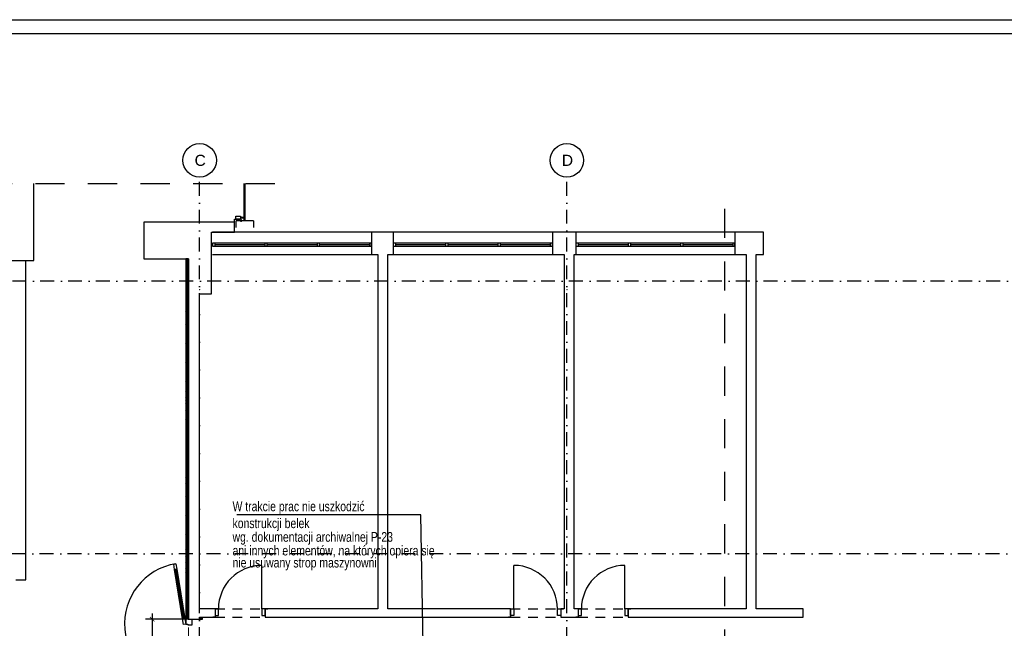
# Model space of a CAD drawing. Header units: metres. Extents: x -1979 to 4221, y -1333 to 1683.
# Tile 9 of 17: x -408 to 1361, y 544 to 1637. Entities that reach past the tile are written whole.
import ezdxf
from ezdxf.enums import TextEntityAlignment as Align

# ---------------------------------------------------------------- set-up
doc = ezdxf.new("R2010")
doc.units = ezdxf.units.M
doc.header["$LTSCALE"] = 50
doc.header["$MEASUREMENT"] = 0
for name, pattern in [('DASHDOTX2', [1, 0.5, -0.25, 0, -0.25]), ('DO', [1, 0.5, -0.24, 0.02, -0.24]), ('DP', [0.63, 0.35, -0.28])]:
    doc.linetypes.add(name, pattern=pattern)
for name, color, linetype in [('A_osie', 7, 'Continuous'), ('A_ściany', 7, 'Continuous'), ('BS_lpd', 1, 'DP'), ('BS_odn', 1, 'Continuous'), ('BS_ram', 2, 'Continuous'), ('BS_txs', 2, 'Continuous'), ('BZ_osd', 1, 'DO'), ('BZ_wym', 1, 'Continuous'), ('k3_projektowane sciany', 2, 'Continuous'), ('k3_sciany istn', 1, 'DP')]:
    doc.layers.add(name, color=color, linetype=linetype)
doc.styles.add('BIKTS', font='bikromsw.shx', dxfattribs={"width": 0.85})
doc.styles.add('BIKWYM', font='bikromsw.shx', dxfattribs={"width": 0.8})
doc.styles.add('GENERATED_STYLE_1', font='arial.ttf')
doc.dimstyles.new('BS_BGR_50', dxfattribs={"dimscale": 0.5, "dimtxt": 25, "dimasz": 1.666667, "dimexe": 0, "dimexo": 0, "dimgap": 0, "dimtad": 0, "dimdec": 1, "dimrnd": 0.5, "dimzin": 9, "dimdsep": 46, "dimtxsty": 'BIKWYM', "dimblk": 'NONE', "dimcen": 0, "dimse1": 1, "dimse2": 1, "dimclrd": 256, "dimclre": 256, "dimclrt": 7, "dimadec": 0, "dimazin": 0, "dimtfac": 0.033333, "dimtdec": 1, "dimtmove": 0, "dimatfit": 3, "dimldrblk": 'NONE', "dimfxl": 1, "dimtvp": 0.8, "dimtolj": 1, "dimarcsym": 0})
doc.dimstyles.new('BZ_KP_50', dxfattribs={"dimscale": 0.5, "dimtxt": 25, "dimasz": 16, "dimexe": 24, "dimexo": 0, "dimgap": 0, "dimtad": 0, "dimdec": 1, "dimrnd": 0.5, "dimzin": 9, "dimdsep": 46, "dimtxsty": 'BIKWYM', "dimblk": 'ARCHTICK', "dimblk1": 'ARCHTICK', "dimblk2": 'WYM-KP', "dimcen": 0, "dimdle": 20, "dimclrd": 256, "dimclre": 256, "dimclrt": 7, "dimadec": 0, "dimazin": 0, "dimtfac": 0.033333, "dimtdec": 1, "dimtmove": 0, "dimatfit": 3, "dimfxl": 1, "dimtvp": 0.8, "dimtfillclr": 256, "dimtolj": 1, "dimarcsym": 0})
pattern_1 = [(45, (-17837.8374, -4133.229), (-5.7024626, 5.7024626), []), (45, (-17832.135, -4133.229), (-5.7024626, 5.7024626), [4.0323, -2.0161])]
pattern_2 = [(45, (-17837.8374, -4133.229), (-5.7024626, 5.7024626), []), (45, (-17832.135, -4133.229), (-5.7024626, 5.7024626), [4.0323, -2.0161])]

# ---------------------------------------------------------------- blocks, each defined once
blk = doc.blocks.new('_ArchTick')
at = {"color": 0, "linetype": 'ByBlock', "const_width": 0.15}
blk.add_lwpolyline([(-0.5, -0.5), (0.5, 0.5)], dxfattribs=at)
blk = doc.blocks.new('*D218')
at = {"layer": 'BZ_wym', "lineweight": -2}
for p, q in [((-170.2, 570), (-170.2, 369.4)), ((-109.9, 560), (-182.2, 560)), ((-109.9, 379.4), (-182.2, 379.4))]:
    blk.add_line(p, q, dxfattribs=at)
at = {"layer": 'DEFPOINTS', "color": 0}
for p in [(-109.9, 560), (-170.2, 379.4), (-109.9, 379.4)]:
    blk.add_point(p, dxfattribs=at)
at = {"layer": 'BZ_wym', "lineweight": -2, "xscale": 8, "yscale": 8, "zscale": 8}
for p, rotation in [((-170.2, 560), 90), ((-170.2, 379.4), 270)]:
    blk.add_blockref('_ArchTick', p, dxfattribs=dict(at, rotation=rotation))
at = {"layer": 'BZ_wym', "color": 7, "insert": (-180.2, 469.7), "char_height": 12.5, "attachment_point": 5, "rotation": 90, "style": 'BIKWYM'}
blk.add_mtext('\\A1;181', dxfattribs=at)
blk = doc.blocks.new('WYM-KP')
blk.add_hatch(color=256).paths.add_polyline_path([(-3, 0, 1), (3, 0, 1)])
blk.add_circle((0, 0), 3)
blk = doc.blocks.new('_None')

msp = doc.modelspace()

# ---------------------------------------------------------------- hatches: boundary and pattern name
at = {"layer": 'k3_sciany istn', "linetype": 'Continuous'}
h = msp.add_hatch(dxfattribs=at)
h.set_pattern_fill('FP_65', color=256, scale=100, style=0, pattern_type=2)
h.set_pattern_definition(pattern_2)
h.paths.add_polyline_path([(-109.866, 1207.819), (-109.866, 560.019), (-107.366, 560.019), (-107.366, 1207.819)])
h = msp.add_hatch(dxfattribs=at)
h.set_pattern_fill('FP_65', color=256, scale=100, style=0, pattern_type=2)
h.set_pattern_definition(pattern_2)
h.paths.add_polyline_path([(-104.866, 560.019), (-104.866, 1207.819), (-107.366, 1207.819), (-107.366, 560.019)])
h = msp.add_hatch(dxfattribs=at)
h.set_pattern_fill('FP_65', color=256, scale=100, style=0, pattern_type=2)
h.set_pattern_definition(pattern_1)
h.paths.add_polyline_path([(-84.916, 563.419), (-84.916, 560.019), (-82.416, 560.019), (-82.416, 563.419)])
h = msp.add_hatch(dxfattribs=at)
h.set_pattern_fill('FP_65', color=256, scale=100, style=0, pattern_type=2)
h.set_pattern_definition(pattern_1)
h.paths.add_polyline_path([(-79.916, 560.019), (-79.916, 563.419), (-82.416, 563.419), (-82.416, 560.019)])

# ---------------------------------------------------------------- linework, layer by layer
at = {"layer": 'A_osie', "color": 18, "linetype": 'DASHDOTX2', "lineweight": 5}
for p in [(-84.866, 1152.099), (-84.866, 1152.099), (575.134, 1152.099), (575.134, 1152.099)]:
    msp.add_point(p, dxfattribs=at)
at = {"layer": 'A_ściany', "color": 30, "linetype": 'Continuous', "lineweight": 13}
msp.add_line((-98.366, 560.019), (-109.866, 560.019), dxfattribs=at)
at = {"layer": 'BS_lpd', "ltscale": 3}
for p, q in [((-474.559, 1342.789), (72.795, 1342.789)), ((858.151, 1297.606), (858.151, -362.625))]:
    msp.add_line(p, q, dxfattribs=at)
at = {"layer": 'BS_ram', "color": 1}
msp.add_lwpolyline([(-1979.273, -1332.668), (-1979.273, 1637.332), (4220.727, 1637.332), (4220.727, -1332.668)], close=True, dxfattribs=at)
at = {"layer": 'BS_ram'}
msp.add_lwpolyline([(-1829.273, -1307.668), (-1829.273, 1612.332), (4195.727, 1612.332), (4195.727, -1307.668)], close=True, dxfattribs=at)
at = {"layer": 'BZ_osd'}
for p, q in [((-84.866, -479.16), (-84.866, 1354.61)), ((575.134, -479.16), (575.134, 1354.61)), ((2553.595, 1167.519), (-1590.424, 1167.519)), ((2552.583, 677.519), (-1590.424, 677.519))]:
    msp.add_line(p, q, dxfattribs=at)
at = {"layer": 'BZ_osd', "color": 7, "linetype": 'Continuous'}
for centre in [(-84.866, 1384.61), (575.134, 1384.61)]:
    msp.add_circle(centre, 30, dxfattribs=at)
at = {"layer": 'k3_projektowane sciany', "color": 252, "linetype": 'Continuous'}
for p, q in [((-131.537, 659.138), (-127.589, 659.782)), ((-129.926, 649.268), (-131.537, 659.138)), ((-127.589, 659.782), (-125.978, 649.913)), ((-125.978, 649.913), (-129.926, 649.268)), ((-129.926, 649.268), (-127.952, 649.591)), ((-115.425, 560.444), (-129.926, 649.268)), ((-127.952, 649.591), (-125.978, 649.913)), ((-113.451, 560.766), (-127.952, 649.591)), ((-127.952, 649.591), (-113.451, 560.766)), ((-127.952, 649.591), (-113.451, 560.766)), ((-125.978, 649.913), (-111.477, 561.089)), ((-115.425, 560.444), (-111.477, 561.089)), ((-113.451, 560.766), (-115.425, 560.444)), ((-113.814, 550.575), (-115.425, 560.444)), ((-109.866, 551.219), (-113.814, 550.575)), ((-111.477, 561.089), (-113.451, 560.766)), ((-111.477, 561.089), (-109.866, 551.219)), ((-109.866, 560.019), (-109.866, 551.219)), ((-109.866, 551.219), (-105.866, 551.219)), ((-105.866, 551.219), (-105.866, 550.019)), ((-105.866, 550.019), (-98.366, 550.019)), ((-104.866, 560.019), (-98.366, 560.019)), ((-104.866, 560.019), (-98.366, 560.019)), ((-98.366, 550.019), (-98.366, 560.019))]:
    msp.add_line(p, q, dxfattribs=at)
at = {"layer": 'k3_projektowane sciany', "linetype": 'DP', "lineweight": 5}
for p, q in [((-104.866, 370.019), (-104.866, 560.019)), ((-84.916, 370.019), (-84.916, 560.019))]:
    msp.add_line(p, q, dxfattribs=at)
at = {"layer": 'k3_projektowane sciany', "color": 252, "linetype": 'Continuous', "flags": 128}
msp.add_lwpolyline([(-104.866, 560.019), (-107.366, 560.019)], dxfattribs=at)
at = {"layer": 'k3_projektowane sciany', "color": 252, "linetype": 'Continuous'}
msp.add_arc((-109.866, 551.219), 110, 99.271667, 270, dxfattribs=at)
msp.add_point((-104.866, 560.019), dxfattribs=at)
at = {"layer": 'k3_sciany istn', "linetype": 'Continuous'}
for p, q in [((-5.517, 1342.789), (-5.517, 1275.804)), ((-2.971, 1275.804), (-2.971, 1342.789)), ((-22.466, 1273.619), (-22.466, 1278.619)), ((-22.466, 1278.619), (-12.466, 1278.619)), ((-19.911, 1278.888), (-19.911, 1284.029)), ((-19.911, 1284.029), (-11.685, 1284.029)), ((-11.685, 1278.888), (-19.911, 1278.888)), ((-19.471, 1263.804), (-19.471, 1275.804)), ((12.029, 1275.804), (-19.471, 1275.804)), ((-11.685, 1284.029), (-11.685, 1278.888)), ((-11.685, 1282.487), (-5.517, 1282.487)), ((-5.517, 1280.43), (-11.685, 1280.43)), ((-9.466, 1277.619), (-11.466, 1277.619)), ((-9.466, 1274.619), (-11.466, 1274.619)), ((-9.466, 1274.619), (-9.466, 1277.619)), ((-3.46, 1284.029), (-5.517, 1284.029)), ((-5.517, 1278.888), (-3.46, 1278.888)), ((-3.46, 1278.888), (-3.46, 1284.029)), ((12.029, 1275.804), (12.029, 1263.804)), ((224.134, 1255.619), (-61.866, 1255.619)), ((224.134, 1255.619), (224.134, 1215.119)), ((263.134, 1255.619), (263.134, 1215.119)), ((549.134, 1255.619), (263.134, 1255.619)), ((549.134, 1255.619), (549.134, 1215.119)), ((591.134, 1255.619), (591.134, 1215.119)), ((877.134, 1255.619), (591.134, 1255.619)), ((877.134, 1255.619), (877.134, 1215.119)), ((224.134, 1235.619), (-61.866, 1235.619)), ((-61.866, 1235.619), (-61.866, 1230.619)), ((-61.866, 1230.619), (224.134, 1230.619)), ((-57.866, 1235.619), (-57.866, 1230.619)), ((-57.866, 1233.119), (32.134, 1233.119)), ((32.134, 1235.619), (32.134, 1230.619)), ((36.134, 1235.619), (36.134, 1230.619)), ((36.134, 1233.119), (126.134, 1233.119)), ((126.134, 1235.619), (126.134, 1230.619)), ((130.134, 1235.619), (130.134, 1230.619)), ((130.134, 1233.119), (220.134, 1233.119)), ((220.134, 1235.619), (220.134, 1230.619)), ((224.134, 1230.619), (224.134, 1235.619)), ((549.134, 1235.619), (263.134, 1235.619)), ((263.134, 1235.619), (263.134, 1230.619)), ((263.134, 1230.619), (549.134, 1230.619)), ((267.134, 1235.619), (267.134, 1230.619)), ((267.134, 1233.119), (357.134, 1233.119)), ((357.134, 1235.619), (357.134, 1230.619)), ((361.134, 1235.619), (361.134, 1230.619)), ((361.134, 1233.119), (451.134, 1233.119)), ((451.134, 1235.619), (451.134, 1230.619)), ((455.134, 1235.619), (455.134, 1230.619)), ((455.134, 1233.119), (545.134, 1233.119)), ((545.134, 1235.619), (545.134, 1230.619)), ((549.134, 1230.619), (549.134, 1235.619)), ((877.134, 1235.619), (591.134, 1235.619)), ((591.134, 1235.619), (591.134, 1230.619)), ((591.134, 1230.619), (877.134, 1230.619)), ((595.134, 1235.619), (595.134, 1230.619)), ((595.134, 1233.119), (685.134, 1233.119)), ((685.134, 1235.619), (685.134, 1230.619)), ((689.134, 1235.619), (689.134, 1230.619)), ((689.134, 1233.119), (779.134, 1233.119)), ((779.134, 1235.619), (779.134, 1230.619)), ((783.134, 1235.619), (783.134, 1230.619)), ((783.134, 1233.119), (873.134, 1233.119)), ((873.134, 1235.619), (873.134, 1230.619)), ((877.134, 1230.619), (877.134, 1235.619)), ((-107.366, 560.019), (-107.366, 1207.819)), ((-107.366, 1207.819), (-107.366, 560.019)), ((-61.866, 1215.119), (224.134, 1215.119)), ((263.134, 1215.119), (549.134, 1215.119)), ((591.134, 1215.119), (877.134, 1215.119)), ((27.048, 578.419), (27.048, 656.685)), ((479.824, 578.419), (479.824, 656.685)), ((679.364, 578.419), (679.364, 656.685)), ((-57.217, 578.419), (-61.917, 578.419)), ((-57.217, 578.419), (-61.917, 578.419)), ((-57.217, 578.419), (-57.217, 566.919)), ((-51.217, 578.419), (-57.217, 578.419)), ((-57.217, 578.419), (-57.217, 566.919)), ((-57.217, 578.419), (-57.217, 566.919)), ((-57.217, 566.919), (-57.217, 563.419)), ((-57.217, 566.919), (-51.217, 566.919)), ((-57.217, 566.919), (-57.217, 563.419)), ((-51.217, 566.919), (-51.217, 578.419)), ((33.048, 578.419), (27.048, 578.419)), ((27.048, 578.419), (27.048, 566.919)), ((27.048, 566.919), (33.048, 566.919)), ((33.048, 578.419), (37.748, 578.419)), ((33.048, 578.419), (33.048, 566.919)), ((33.048, 566.919), (33.048, 578.419)), ((33.048, 578.419), (33.048, 566.919)), ((33.048, 578.419), (37.748, 578.419)), ((33.048, 566.919), (33.048, 563.419)), ((33.048, 566.919), (33.048, 563.419)), ((473.824, 578.419), (469.124, 578.419)), ((473.824, 578.419), (469.124, 578.419)), ((473.824, 578.419), (473.824, 566.919)), ((473.824, 578.419), (479.824, 578.419)), ((473.824, 566.919), (473.824, 578.419)), ((473.824, 578.419), (473.824, 566.919)), ((473.824, 566.919), (473.824, 563.419)), ((479.824, 566.919), (473.824, 566.919)), ((473.824, 566.919), (473.824, 563.419)), ((479.824, 578.419), (479.824, 566.919)), ((558.089, 566.919), (558.089, 578.419)), ((558.089, 578.419), (564.089, 578.419)), ((564.089, 566.919), (558.089, 566.919)), ((564.089, 578.419), (568.789, 578.419)), ((564.089, 578.419), (564.089, 563.419)), ((564.089, 578.419), (568.789, 578.419)), ((564.089, 566.919), (564.089, 563.419)), ((595.098, 578.419), (590.398, 578.419)), ((595.098, 578.419), (590.398, 578.419)), ((595.098, 578.419), (595.098, 566.919)), ((601.098, 578.419), (595.098, 578.419)), ((595.098, 578.419), (595.098, 566.919)), ((595.098, 578.419), (595.098, 566.919)), ((595.098, 566.919), (595.098, 563.419)), ((595.098, 566.919), (601.098, 566.919)), ((595.098, 566.919), (595.098, 563.419)), ((601.098, 566.919), (601.098, 578.419)), ((685.364, 578.419), (679.364, 578.419)), ((679.364, 578.419), (679.364, 566.919)), ((679.364, 566.919), (685.364, 566.919)), ((685.364, 578.419), (690.064, 578.419)), ((685.364, 578.419), (685.364, 566.919)), ((685.364, 566.919), (685.364, 578.419)), ((685.364, 578.419), (685.364, 566.919)), ((685.364, 578.419), (690.064, 578.419)), ((685.364, 566.919), (685.364, 563.419)), ((685.364, 566.919), (685.364, 563.419)), ((-98.366, 560.019), (-84.916, 560.019)), ((-82.416, 563.419), (-82.416, 560.019)), ((-82.416, 560.019), (-82.416, 563.419)), ((-57.217, 563.419), (-60.917, 563.419)), ((-57.217, 563.419), (-60.917, 563.419)), ((33.048, 563.419), (36.748, 563.419)), ((33.048, 563.419), (36.748, 563.419)), ((473.824, 563.419), (470.124, 563.419)), ((473.824, 563.419), (470.124, 563.419)), ((564.089, 563.419), (567.789, 563.419)), ((564.089, 563.419), (567.789, 563.419)), ((595.098, 563.419), (591.398, 563.419)), ((595.098, 563.419), (591.398, 563.419)), ((685.364, 563.419), (689.064, 563.419)), ((685.364, 563.419), (689.064, 563.419))]:
    msp.add_line(p, q, dxfattribs=at)
at = {"layer": 'k3_sciany istn', "linetype": 'DP'}
for p, q in [((-57.217, 578.419), (33.048, 578.419)), ((473.824, 578.419), (564.089, 578.419)), ((595.098, 578.419), (685.364, 578.419)), ((-57.217, 563.419), (33.048, 563.419)), ((473.824, 563.419), (564.089, 563.419)), ((595.098, 563.419), (685.364, 563.419))]:
    msp.add_line(p, q, dxfattribs=at)
at = {"layer": 'k3_sciany istn', "linetype": 'Continuous', "flags": 128}
for points in [[(-382.971, 1204.419), (-382.971, 1342.789)], [(-22.466, 1273.619), (-185.266, 1273.619)], [(-185.266, 1273.619), (-185.266, 1207.819)], [(-22.466, 1255.619), (-22.466, 1273.619)], [(-63.416, 1207.819), (-63.416, 1255.619)], [(-63.416, 1255.619), (-22.466, 1255.619)], [(263.134, 1255.619), (224.134, 1255.619)], [(591.134, 1255.619), (549.134, 1255.619)], [(928.134, 1255.619), (877.134, 1255.619)], [(928.134, 1215.119), (928.134, 1255.619)], [(-436.616, 1204.419), (-382.971, 1204.419)], [(-397.116, 630.712), (-397.116, 1204.419)], [(-185.266, 1207.819), (-104.866, 1207.819)], [(-107.366, 1207.819), (-109.866, 1207.819)], [(-109.866, 1207.819), (-109.866, 560.019)], [(-104.866, 1207.819), (-107.366, 1207.819)], [(-104.866, 560.019), (-104.866, 1207.819)], [(-104.866, 1207.819), (-104.866, 1144.719)], [(-63.416, 1144.719), (-63.416, 1207.819)], [(224.134, 1215.119), (235.134, 1215.119)], [(235.134, 1215.119), (235.134, 578.419)], [(253.134, 578.419), (253.134, 1215.119)], [(253.134, 1215.119), (263.134, 1215.119)], [(549.134, 1215.119), (570.134, 1215.119)], [(570.134, 1215.119), (570.134, 578.419)], [(588.134, 578.419), (588.134, 1215.119)], [(588.134, 1215.119), (591.134, 1215.119)], [(877.134, 1215.119), (897.134, 1215.119)], [(897.134, 1215.119), (897.134, 578.419)], [(915.134, 578.419), (915.134, 1215.119)], [(915.134, 1215.119), (928.134, 1215.119)], [(-104.866, 1144.719), (-104.866, 560.019)], [(-84.916, 1144.719), (-63.416, 1144.719)], [(-84.916, 578.419), (-84.916, 1144.719)], [(-415.116, 630.712), (-397.116, 630.712)], [(-57.217, 578.419), (-84.916, 578.419)], [(235.134, 578.419), (33.048, 578.419)], [(473.824, 578.419), (253.134, 578.419)], [(570.134, 578.419), (564.089, 578.419)], [(595.098, 578.419), (588.134, 578.419)], [(897.134, 578.419), (685.364, 578.419)], [(999.574, 578.419), (915.134, 578.419)], [(999.574, 563.419), (999.574, 578.419)], [(-107.366, 560.019), (-109.866, 560.019)], [(-84.916, 563.419), (-84.916, 560.019)], [(-84.916, 563.419), (-82.416, 563.419)], [(-84.916, 563.419), (-57.217, 563.419)], [(-84.916, 560.019), (-84.916, 563.419)], [(-84.916, 560.019), (-82.416, 560.019)], [(-82.416, 563.419), (-79.916, 563.419)], [(-82.416, 560.019), (-79.916, 560.019)], [(-79.916, 560.019), (-79.916, 563.419)], [(33.048, 563.419), (235.134, 563.419)], [(235.134, 563.419), (253.134, 563.419)], [(253.134, 563.419), (473.824, 563.419)], [(564.089, 563.419), (570.134, 563.419)], [(570.134, 563.419), (588.134, 563.419)], [(588.134, 563.419), (595.098, 563.419)], [(685.364, 563.419), (897.134, 563.419)], [(897.134, 563.419), (915.134, 563.419)], [(915.134, 563.419), (999.574, 563.419)]]:
    msp.add_lwpolyline(points, dxfattribs=at)
at = {"layer": 'k3_sciany istn', "linetype": 'Continuous'}
for centre, start, end in [((27.048, 578.419), 90, 180), ((479.824, 578.419), 0, 90), ((679.364, 578.419), 90, 180)]:
    msp.add_arc(centre, 78.265, start, end, dxfattribs=at)

# ---------------------------------------------------------------- texts
at = {"layer": 'BS_txs', "style": 'BIKTS', "width": 0.8}
for s, p in [('W trakcie prac nie uszkodzić', (-25.762, 754.074)), ('konstrukcji belek', (-25.762, 723.718)), ('wg. dokumentacji archiwalnej P-23', (-25.762, 699.18)), ('ani innych elementów, na których opiera się ', (-25.762, 674.642)), ('nie usuwany strop maszynowni', (-25.762, 652.981))]:
    msp.add_text(s, height=17.5, dxfattribs=at).set_placement(p)
at = {"layer": 'BZ_osd', "color": 7, "linetype": 'Continuous', "style": 'GENERATED_STYLE_1'}
for tag, p in [('C', (-83.888, 1384.61)), ('D', (576.112, 1384.61))]:
    msp.add_attdef(tag, text='C', height=20, dxfattribs=at).set_placement(p, align=Align.MIDDLE_CENTER)

# ---------------------------------------------------------------- dimensions: what is measured, and where the dimension line sits
at = {"layer": 'BZ_wym'}
dim = msp.add_linear_dim(base=(-170.185, 379.412), p1=(-109.866, 560.019), p2=(-109.866, 379.412), angle=90, dimstyle='BZ_KP_50', override={"dimdec": 0, "dimrnd": 1, "dimatfit": 1}, dxfattribs=at)
dim.commit()
dim.dimension.update_dxf_attribs({"geometry": '*D218', "text_midpoint": (-180.185, 469.715)})

# ---------------------------------------------------------------- leaders
at = {"layer": 'BS_odn'}
msp.add_leader([(316.721, 513.839), (312.373, 747.343), (-18.294, 747.343)], dimstyle='BS_BGR_50', dxfattribs=at)

doc.saveas('drawing.dxf')
